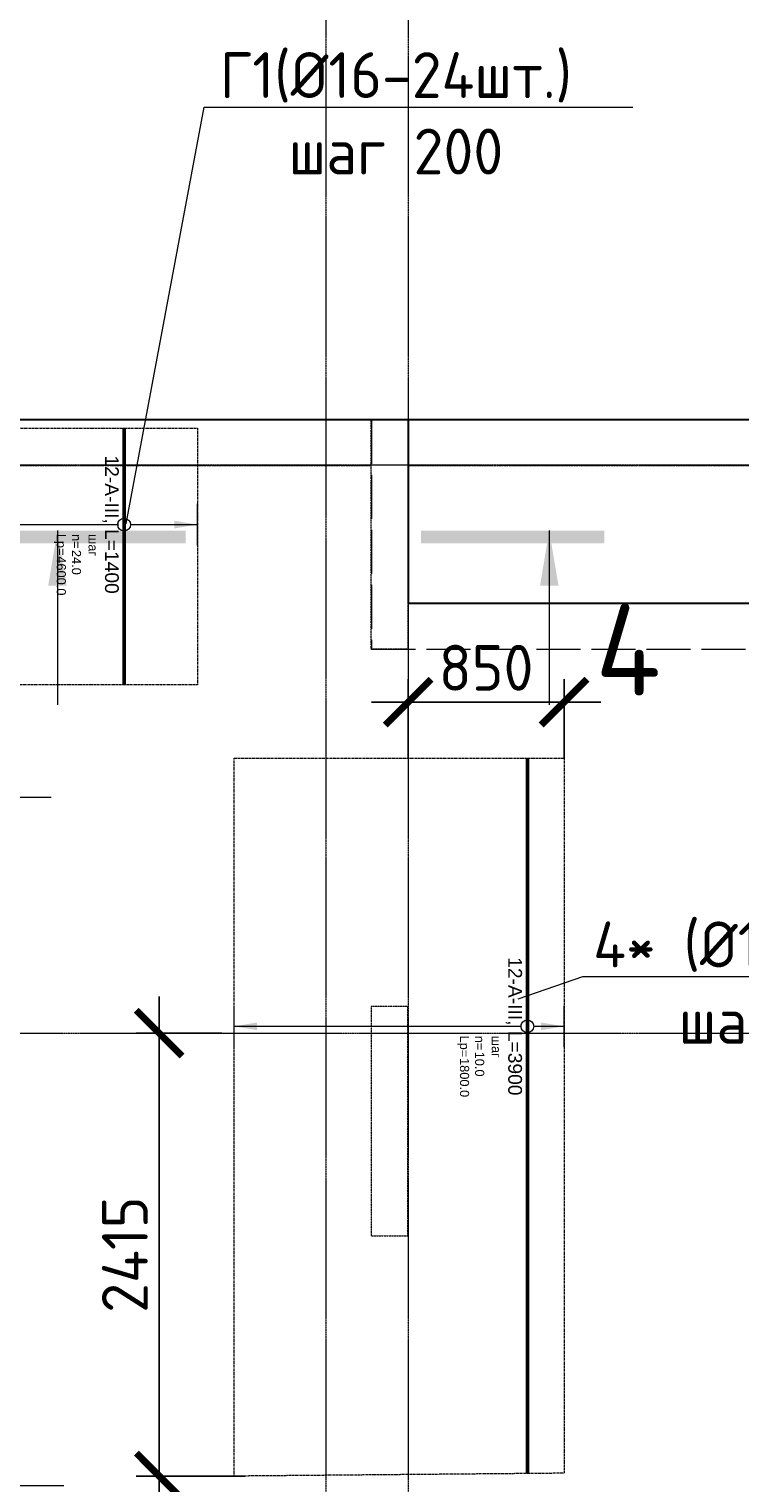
# Model space of a CAD drawing. Header units: millimetres. Extents: x -386473 to 311666, y -59273 to 291770.
# Tile 96 of 132: x 113388 to 117267, y 25663 to 33593. Entities that reach past the tile are written whole.
import ezdxf
from ezdxf import colors
from ezdxf.entities.mleader import LeaderData, LeaderLine
from ezdxf.enums import TextEntityAlignment as Align
from ezdxf.math import Vec2, Vec3

# ---------------------------------------------------------------- set-up
doc = ezdxf.new("R2010")
doc.units = ezdxf.units.MM
doc.set_wipeout_variables(frame=1)
for name, pattern in [('01 Штриховая _4 мм_', [6, 3.5, -2.5]), ('______5', [1100, 800, -100, 100, -100]), ('ACAD_ISO02W100', [15, 12, -3]), ('DASHED', [7, 5, -2, 0]), ('GOST2.303 4', [7, 5, -2, 0]), ('осевая', [50.8, 31.75, -6.35, 6.35, -6.35])]:
    doc.linetypes.add(name, pattern=pattern)
for name, color, linetype, lineweight in [('АрмСтер', 2, 'Continuous', 50), ('контур распр. стерхней', 2, 'GOST2.303 4', 20), ('Оси', 40, '______5', 18), ('Перекрытие ж_бетон', 1, 'Continuous', 30), ('подоснова', 151, 'Continuous', 5), ('РАЗМЕРЫ', 1, 'Continuous', 9), ('Узлы', 7, 'Continuous', 0)]:
    doc.layers.add(name, color=color, linetype=linetype, lineweight=lineweight)
doc.layers.add('АрмСтер_атрибуты', color=2, linetype='Continuous', lineweight=0, plot=False)
doc.layers.add('Колонна_ бетон', color=7, linetype='Continuous', lineweight=50, true_color=0xb4b496)
doc.styles.add('GOST-2.304_Type-B', font='GOST_Common.ttf')
doc.styles.get("Standard").update_dxf_attribs({"font": 'arial.ttf'})
doc.styles.add('Аннотативный', font='arial.ttf')
doc.dimstyles.new('СПДС', dxfattribs={"dimscale": 100, "dimtxt": 2.5, "dimasz": 2.5, "dimexe": 1.25, "dimexo": 0, "dimtad": 1, "dimdec": 0, "dimtxsty": 'GOST-2.304_Type-B', "dimblk": 'ARCHTICK', "dimcen": 2.5, "dimdle": 2, "dimadec": 0, "dimazin": 2, "dimtfac": 0.75, "dimtdec": 0, "dimtmove": 1, "dimatfit": 3, "dimfxl": 1, "dimtolj": 1, "dimarcsym": 1})

# ---------------------------------------------------------------- blocks, each defined once
blk = doc.blocks.new('оси2')
at = {"layer": 'Оси', "color": 16, "linetype": 'осевая', "lineweight": 0, "ltscale": 0.25, "transparency": 33554687}
for p, q in [((991945.5, 4955.2), (991945.5, -20287.7)), ((992395.5, 4955.2), (992395.5, -20293.6)), ((979200, 1707.1), (1032582.1, 1707.1)), ((979200, -1392.9), (1032582.1, -1392.9))]:
    blk.add_line(p, q, dxfattribs=at)
blk = doc.blocks.new('_None')
blk = doc.blocks.new('*U62')
at = {"layer": 'РАЗМЕРЫ'}
for p, q in [((112.5, 200), (-112.5, 200)), ((112.5, -1600), (-112.5, -1600))]:
    blk.add_line(p, q, dxfattribs=at)
at = {"layer": 'РАЗМЕРЫ', "ltscale": 15}
blk.add_line((0, -1600), (0, 200), dxfattribs=at)
at = {"layer": 'РАЗМЕРЫ'}
for points in [[(0, 200), (20.9, 74.8), (-20.9, 74.8)], [(0, -1600), (20.9, -1474.8), (-20.9, -1474.8)]]:
    blk.add_solid(points, dxfattribs=at)
at = {"layer": 'АрмСтер_атрибуты', "color": 215, "ltscale": 15, "style": 'Аннотативный'}
for s, p in [('шаг', (51.4, -194.2)), ('n=', (51.4, -285.1)), ('Lр=', (50.2, -367.8))]:
    blk.add_text(s, height=50, dxfattribs=at).set_placement(p)
at = {"layer": 'АрмСтер_атрибуты', "style": 'Аннотативный', "flags": 8}
blk.add_attdef('ПОЗ', (110, 29.6), '', height=75, dxfattribs=at)
at = {"layer": 'АрмСтер_атрибуты', "color": 215, "style": 'Аннотативный'}
for tag, p, flags in [('ШАГ', (190.9, -194.2), 10), ('КОЛ', (138, -285.1), 8), ('ШИРИНА', (172.9, -367.8), 8)]:
    blk.add_attdef(tag, p, '', height=50, dxfattribs=dict(at, flags=flags))
at = {"layer": 'АрмСтер_атрибуты', "flags": 9}
for tag, p in [('МАССА', (-1033.5, -1010.5)), ('ОБОЗНАЧЕНИЕ', (-1033.5, -1124.4))]:
    blk.add_attdef(tag, p, '', height=75, dxfattribs=at)
at = {"linetype": 'Continuous', "lineweight": 0}
blk.add_wipeout([(35, 0), (28.3, 20.6), (10.8, 33.3), (-10.8, 33.3), (-28.3, 20.6), (-35, 0), (-28.3, -20.6), (-10.8, -33.3), (10.8, -33.3), (28.3, -20.6)], dxfattribs=at)
at = {"color": 0, "linetype": 'ByBlock', "lineweight": -2, "ltscale": 100}
blk.add_line((-1462.5, 0), (2437.5, 0), dxfattribs=at)
at = {"layer": 'РАЗМЕРЫ'}
blk.add_circle((0, 0), 35, dxfattribs=at)
at = {"layer": 'АрмСтер_атрибуты', "style": 'Аннотативный', "flags": 8}
blk.add_attdef('НАИМЕНОВАНИЕ', text='', height=75, dxfattribs=at).set_placement((0, -29.3), align=Align.TOP_CENTER)
blk = doc.blocks.new('*U253')
at = {"layer": 'РАЗМЕРЫ'}
for p, q in [((112.5, 400), (-112.5, 400)), ((112.5, -4200), (-112.5, -4200))]:
    blk.add_line(p, q, dxfattribs=at)
at = {"layer": 'РАЗМЕРЫ', "ltscale": 15}
blk.add_line((0, -4200), (0, 400), dxfattribs=at)
at = {"layer": 'РАЗМЕРЫ'}
for points in [[(0, 400), (20.9, 274.8), (-20.9, 274.8)], [(0, -4200), (20.9, -4074.8), (-20.9, -4074.8)]]:
    blk.add_solid(points, dxfattribs=at)
at = {"layer": 'АрмСтер_атрибуты', "color": 215, "ltscale": 15, "style": 'Аннотативный'}
for s, p in [('шаг', (51.4, -194.2)), ('n=', (51.4, -285.1)), ('Lр=', (50.2, -367.8))]:
    blk.add_text(s, height=50, dxfattribs=at).set_placement(p)
at = {"layer": 'АрмСтер_атрибуты', "style": 'Аннотативный', "flags": 8}
blk.add_attdef('ПОЗ', (110, 29.6), '', height=75, dxfattribs=at)
at = {"layer": 'АрмСтер_атрибуты', "color": 215, "style": 'Аннотативный'}
for tag, p, flags in [('ШАГ', (190.9, -194.2), 10), ('КОЛ', (138, -285.1), 8), ('ШИРИНА', (172.9, -367.8), 8)]:
    blk.add_attdef(tag, p, '', height=50, dxfattribs=dict(at, flags=flags))
at = {"layer": 'АрмСтер_атрибуты', "flags": 9}
for tag, p in [('МАССА', (-97, -610.5)), ('ОБОЗНАЧЕНИЕ', (-97, -724.4))]:
    blk.add_attdef(tag, p, '', height=75, dxfattribs=at)
at = {"linetype": 'Continuous', "lineweight": 0}
blk.add_wipeout([(35, 0), (28.3, 20.6), (10.8, 33.3), (-10.8, 33.3), (-28.3, 20.6), (-35, 0), (-28.3, -20.6), (-10.8, -33.3), (10.8, -33.3), (28.3, -20.6)], dxfattribs=at)
at = {"color": 0, "linetype": 'ByBlock', "lineweight": -2, "ltscale": 100}
blk.add_line((-526, 0), (874, 0), dxfattribs=at)
at = {"layer": 'РАЗМЕРЫ'}
blk.add_circle((0, 0), 35, dxfattribs=at)
at = {"layer": 'АрмСтер_атрибуты', "style": 'Аннотативный', "flags": 8}
blk.add_attdef('НАИМЕНОВАНИЕ', text='', height=75, dxfattribs=at).set_placement((0, -29.3), align=Align.TOP_CENTER)
blk = doc.blocks.new('_ArchTick')
at = {"color": 0, "linetype": 'ByBlock', "const_width": 0.15}
blk.add_lwpolyline([(-0.5, -0.5), (0.5, 0.5)], dxfattribs=at)
blk = doc.blocks.new('*D270')
at = {"layer": 'DEFPOINTS', "color": 0, "transparency": 16777216}
for p in [(114439.7, 28116.3), (114098.6, 25701), (114565.9, 25701)]:
    blk.add_point(p, dxfattribs=at)
at = {"layer": 'РАЗМЕРЫ', "color": 0, "lineweight": -2, "transparency": 16777216}
for p, q in [((114098.6, 28316.3), (114098.6, 25501)), ((114439.7, 28116.3), (113973.6, 28116.3)), ((114565.9, 25701), (113973.6, 25701))]:
    blk.add_line(p, q, dxfattribs=at)
at = {"layer": 'РАЗМЕРЫ', "color": 0, "lineweight": -2, "transparency": 16777216, "xscale": 250, "yscale": 250, "zscale": 250}
for p, rotation in [((114098.6, 28116.3), 90), ((114098.6, 25701), 270)]:
    blk.add_blockref('_ArchTick', p, dxfattribs=dict(at, rotation=rotation))
at = {"layer": 'РАЗМЕРЫ', "color": 0, "lineweight": 0, "transparency": 16777216, "insert": (113911.1, 26908.6), "char_height": 250, "attachment_point": 5, "rotation": 90, "style": 'GOST-2.304_Type-B'}
blk.add_mtext('\\A1;2415', dxfattribs=at)
blk = doc.blocks.new('стены подвала')
at = {"layer": 'Колонна_ бетон', "color": 252, "linetype": 'DASHED', "lineweight": 0, "ltscale": 0.3, "true_color": 0x939598, "transparency": 33554687}
for p, q in [((-150847.4, -10025.4, 160), (-198397.4, -10025.4, 160)), ((-189347.4, -11275.4, 160), (-189347.4, -10025.4, 160)), ((-189347.4, -10025.4, 160), (-189347.4, -10025.4, 160)), ((-189347.4, -10275.4, 160), (-197897.4, -10275.4, 160)), ((-189347.4, -10275.4, 160), (-189347.4, -10275.4, 160)), ((-184747.4, -10275.4, 160), (-189147.4, -10275.4, 160)), ((-189147.4, -10275.4, 160), (-189147.4, -11275.4, 160)), ((-189147.4, -10275.4, 160), (-189147.4, -10275.4, 160)), ((-189147.4, -11275.4, 160), (-189347.4, -11275.4, 160)), ((-189347.4, -11275.4, 160), (-189347.4, -11275.4, 160)), ((-189147.4, -11275.4, 160), (-189147.4, -11275.4, 160)), ((-189147.4, -13225.4, 160), (-189347.4, -13225.4, 160)), ((-189347.4, -13225.4, 160), (-189347.4, -13225.4, 160)), ((-189347.4, -13225.4, 160), (-189347.4, -14475.4, 160)), ((-189147.4, -13225.4, 160), (-189147.4, -13225.4, 160)), ((-189147.4, -14475.4, 160), (-189147.4, -13225.4, 160)), ((-189347.4, -14475.4, 160), (-189147.4, -14475.4, 160)), ((-189347.4, -14475.4, 160), (-189347.4, -14475.4, 160)), ((-189147.4, -14475.4, 160), (-189147.4, -14475.4, 160))]:
    blk.add_line(p, q, dxfattribs=at)
blk = doc.blocks.new('*D394')
at = {"layer": 'DEFPOINTS', "color": 0, "transparency": 16777216}
for p in [(116307.1, 29922), (115456.9, 29616.3), (116307.1, 29616.3)]:
    blk.add_point(p, dxfattribs=at)
at = {"layer": 'РАЗМЕРЫ', "color": 0, "lineweight": -2, "transparency": 16777216}
for p, q in [((115456.9, 29616.3), (115456.9, 30047)), ((116307.1, 29616.3), (116307.1, 30047)), ((115256.9, 29922), (116507.1, 29922))]:
    blk.add_line(p, q, dxfattribs=at)
at = {"layer": 'РАЗМЕРЫ', "color": 0, "lineweight": -2, "transparency": 16777216, "xscale": 250, "yscale": 250, "zscale": 250, "rotation": 180}
blk.add_blockref('_ArchTick', (115456.9, 29922), dxfattribs=at)
at = {"layer": 'РАЗМЕРЫ', "color": 0, "lineweight": -2, "transparency": 16777216, "xscale": 250, "yscale": 250, "zscale": 250}
blk.add_blockref('_ArchTick', (116307.1, 29922), dxfattribs=at)
at = {"layer": 'РАЗМЕРЫ', "color": 0, "lineweight": 0, "transparency": 16777216, "insert": (115882, 30109.5), "char_height": 250, "attachment_point": 5, "style": 'GOST-2.304_Type-B'}
blk.add_mtext('\\A1;850', dxfattribs=at)

msp = doc.modelspace()

# ---------------------------------------------------------------- linework, layer by layer
at = {"layer": 'контур распр. стерхней', "linetype": '01 Штриховая _4 мм_'}
for points in [[(109707.1, 30016.3), (109707.1, 31416.3), (114307.1, 31416.3), (114307.1, 30016.3)], [(114507.1, 25700.5), (114507.1, 29616.3), (116307.1, 29616.3), (116307.1, 25716.3)]]:
    msp.add_lwpolyline(points, close=True, dxfattribs=at)
at = {"layer": 'Перекрытие ж_бетон'}
for points in [[(106457.1, 14561.5), (110557.1, 14561.4), (110557.1, 14311.5), (147357.1, 14311.5), (147357.1, 14561.5), (153757.1, 14561.5), (153757.1, 31461.5), (106207.2, 31461.5), (106207.2, 17461.5), (106457.1, 17461.5), (106457.1, 14561.5)], [(115457.2, 31461.5), (115457.2, 30461.5), (119857.2, 30461.5), (119857.2, 31461.5)]]:
    msp.add_lwpolyline(points, dxfattribs=at)
at = {"layer": 'Перекрытие ж_бетон', "color": 252, "linetype": 'ACAD_ISO02W100', "lineweight": 0, "ltscale": 20, "true_color": 0x939598}
msp.add_lwpolyline([(115257.2, 31461.5), (115257.2, 30211.5), (120057.2, 30211.5), (120057.2, 31461.5)], dxfattribs=at)
at = {"layer": 'Узлы', "color": 1, "linetype": 'Continuous', "lineweight": 0}
msp.add_line((116226.6, 30857.5, 3100), (116226.6, 29907.5, 3100), dxfattribs=at)
at = {"layer": 'Узлы', "color": 1, "linetype": 'Continuous', "lineweight": 0, "const_width": 70, "elevation": 3100}
msp.add_lwpolyline([(116526.6, 30822.5), (115526.6, 30822.5)], dxfattribs=at)
at = {"layer": 'Узлы', "color": 1, "linetype": 'Continuous', "lineweight": 0}
msp.add_solid([(116226.6, 30857.5, 3100), (116276.9, 30557.1, 3100), (116176.4, 30557.1, 3100)], dxfattribs=at)

# ---------------------------------------------------------------- block references
at = {"layer": 'подоснова', "color": 2, "ltscale": 0.3}
msp.add_blockref('оси2', (-876938.7, 29509.2), dxfattribs=at)

# ---------------------------------------------------------------- texts
at = {"layer": 'Узлы', "color": 1, "linetype": 'Continuous', "lineweight": 0, "insert": (116656.6, 30207.5, 3100), "char_height": 500, "attachment_point": 5, "style": 'GOST-2.304_Type-B'}
msp.add_mtext_dynamic_manual_height_columns('4', width=723.88, gutter_width=25, heights=[0], dxfattribs=at)

# ---------------------------------------------------------------- leaders
at = {"layer": 'подоснова', "color": 3, "ltscale": 0.3}
ml = msp.add_multileader_mtext('Standard', dxfattribs=at)
ml.set_content('2* (%%C10-23шт.)\\Pшаг 100', color=3, style='GOST-2.304_Type-B')
ml.set_leader_properties(color=256, linetype='ByLayer', lineweight=15)
ml.set_arrow_properties(name='NONE')
ml.build(insert=Vec2(0, 0))
ml.multileader.update_dxf_attribs({"text_left_attachment_type": 6, "text_right_attachment_type": 6, "dogleg_length": 0.1, "arrow_head_size": 18})
ctx = ml.context
ctx.base_point, ctx.char_height, ctx.arrow_head_size, ctx.landing_gap_size, ctx.plane_origin = Vec3(111125.1, 29403.3), 250, 18, 20, Vec3(102666.5, 29842.9)
ctx.left_attachment, ctx.right_attachment, ctx.text_align_type = 6, 6, 1
notes = []
notes.append((ctx, [(0, (1, 1, 0), (111125, 29403.3), (1, 0), 0.1, [(0, [(111307.1, 26988.8)], 0, [])])]))
ctx.mtext.insert, ctx.mtext.alignment, ctx.mtext.flow_direction = Vec3(112223.5, 29703.3), 2, 5
ml = msp.add_multileader_mtext('Standard', dxfattribs=at)
ml.set_content('3* (%%C10-25шт.)\\Pшаг 100', color=3, style='GOST-2.304_Type-B')
ml.set_leader_properties(color=256, linetype='ByLayer', lineweight=15)
ml.set_arrow_properties(name='NONE')
ml.build(insert=Vec2(0, 0))
ml.multileader.update_dxf_attribs({"text_left_attachment_type": 6, "text_right_attachment_type": 6, "dogleg_length": 0.1, "arrow_head_size": 18})
ctx = ml.context
ctx.base_point, ctx.char_height, ctx.arrow_head_size, ctx.landing_gap_size, ctx.plane_origin = Vec3(111195.7, 25649.2), 250, 18, 20, Vec3(103066.5, 26470.4)
ctx.left_attachment, ctx.right_attachment, ctx.text_align_type = 6, 6, 1
notes.append((ctx, [(0, (1, 1, 0), (111195.6, 25649.2), (1, 0), 0.1, [(0, [(111707.1, 23616.3)], 0, [])])]))
ctx.mtext.insert, ctx.mtext.alignment, ctx.mtext.flow_direction = Vec3(112294.1, 25949.2), 2, 5
for ctx, leaders in notes:
    for number, flags, end, landing, length, lines in leaders:
        leader = LeaderData()
        leader.index, (leader.has_last_leader_line, leader.has_dogleg_vector, leader.attachment_direction) = number, flags
        leader.last_leader_point, leader.dogleg_vector, leader.dogleg_length = Vec3(end), Vec3(landing), length
        for number, points, colour, breaks in lines:
            line = LeaderLine()
            line.index, line.vertices, line.color, line.breaks = number, Vec3.list(points), colors.encode_raw_color(colour), breaks
            leader.lines.append(line)
        ctx.leaders.append(leader)

# ---------------------------------------------------------------- next in the draw order: block references
at = {"layer": 'АрмСтер', "ltscale": 15}
ref = msp.add_blockref('*U253', (113907.1, 30890.3), dxfattribs=dict(at, rotation=270))
ref.add_attrib('НАИМЕНОВАНИЕ', '12-A-III, L=1400', dxfattribs={"layer": 'АрмСтер_атрибуты', "height": 75, "rotation": 270, "style": 'Аннотативный', "flags": 8}).set_placement((113877.8, 30890.3), align=Align.TOP_CENTER)
ref.add_attrib('КОЛ', '24.0', (113622, 30752.2), dxfattribs={"layer": 'АрмСтер_атрибуты', "color": 215, "height": 50, "rotation": 270, "style": 'Аннотативный', "flags": 8})
ref.add_attrib('ШИРИНА', '4600.0', (113539.3, 30717.4), dxfattribs={"layer": 'АрмСтер_атрибуты', "color": 215, "height": 50, "rotation": 270, "style": 'Аннотативный', "flags": 8})
ref = msp.add_blockref('*U62', (116107.1, 28153.8), dxfattribs=dict(at, rotation=270))
ref.add_attrib('НАИМЕНОВАНИЕ', '12-A-III, L=3900', dxfattribs={"layer": 'АрмСтер_атрибуты', "height": 75, "rotation": 270, "style": 'Аннотативный', "flags": 8}).set_placement((116077.8, 28153.8), align=Align.TOP_CENTER)
ref.add_attrib('КОЛ', '10.0', (115822, 28015.7), dxfattribs={"layer": 'АрмСтер_атрибуты', "color": 215, "height": 50, "rotation": 270, "style": 'Аннотативный', "flags": 8})
ref.add_attrib('ШИРИНА', '1800.0', (115739.3, 27980.9), dxfattribs={"layer": 'АрмСтер_атрибуты', "color": 215, "height": 50, "rotation": 270, "style": 'Аннотативный', "flags": 8})

# ---------------------------------------------------------------- next in the draw order: linework, layer by layer
at = {"layer": 'Узлы', "color": 1, "linetype": 'Continuous', "lineweight": 0}
msp.add_line((113543.2, 30857.5, 3100), (113543.2, 29907.5, 3100), dxfattribs=at)
at = {"layer": 'Узлы', "color": 1, "linetype": 'Continuous', "lineweight": 0, "const_width": 70, "elevation": 3100}
msp.add_lwpolyline([(113243.2, 30822.5), (114243.2, 30822.5)], dxfattribs=at)
at = {"layer": 'Узлы', "color": 1, "linetype": 'Continuous', "lineweight": 0}
msp.add_solid([(113543.2, 30857.5, 3100), (113593.4, 30557.1, 3100), (113492.9, 30557.1, 3100)], dxfattribs=at)

# ---------------------------------------------------------------- next in the draw order: block references
at = {"layer": 'РАЗМЕРЫ'}
msp.add_blockref('стены подвала', (304601.5, 41486.8), dxfattribs=at)

# ---------------------------------------------------------------- next in the draw order: dimensions: what is measured, and where the dimension line sits
at = {"layer": 'РАЗМЕРЫ', "color": 1, "lineweight": 0}
dim = msp.add_linear_dim(base=(116307.1, 29922), p1=(115456.9, 29616.3), p2=(116307.1, 29616.3), dimstyle='СПДС', dxfattribs=at)
dim.commit()
dim.dimension.update_dxf_attribs({"geometry": '*D394', "text_midpoint": (115882, 30109.5)})
dim = msp.add_linear_dim(base=(114098.6, 25701), p1=(114439.7, 28116.3), p2=(114565.9, 25701), angle=90, dimstyle='СПДС', dxfattribs=at)
dim.commit()
dim.dimension.update_dxf_attribs({"geometry": '*D270', "text_midpoint": (113911.1, 26908.6)})

# ---------------------------------------------------------------- next in the draw order: leaders
at = {"layer": 'подоснова', "color": 2, "ltscale": 0.3}
ml = msp.add_multileader_mtext('Standard', dxfattribs=at)
ml.set_content('Г1(%%C16-24шт.)\\Pшаг 200', color=2, style='GOST-2.304_Type-B')
ml.set_leader_properties(color=256, linetype='ByLayer', lineweight=15)
ml.set_arrow_properties(name='NONE')
ml.build(insert=Vec2(0, 0))
ml.multileader.update_dxf_attribs({"text_left_attachment_type": 6, "text_right_attachment_type": 6, "dogleg_length": 0.1, "arrow_head_size": 18})
ctx = ml.context
ctx.base_point, ctx.char_height, ctx.arrow_head_size, ctx.landing_gap_size, ctx.plane_origin = Vec3(114344.8, 33167), 250, 18, 20, Vec3(105276.8, 33747.8)
ctx.left_attachment, ctx.right_attachment, ctx.text_align_type = 6, 6, 1
notes = []
notes.append((ctx, [(0, (1, 1, 0), (114344.7, 33167), (1, 0), 0.1, [(0, [(113917.4, 30893.6)], 0, [])])]))
ctx.mtext.insert, ctx.mtext.alignment, ctx.mtext.flow_direction = Vec3(115389.8, 33467), 2, 5
at = {"layer": 'подоснова', "color": 3, "ltscale": 0.3}
ml = msp.add_multileader_mtext('Standard', dxfattribs=at)
ml.set_content('4* (%%C10-19шт.)\\Pшаг 100', color=3, style='GOST-2.304_Type-B')
ml.set_leader_properties(color=256, linetype='ByLayer', lineweight=15)
ml.set_arrow_properties(name='NONE')
ml.build(insert=Vec2(0, 0))
ml.multileader.update_dxf_attribs({"text_left_attachment_type": 6, "text_right_attachment_type": 6, "dogleg_length": 0.1, "arrow_head_size": 18})
ctx = ml.context
ctx.base_point, ctx.char_height, ctx.arrow_head_size, ctx.landing_gap_size, ctx.plane_origin = Vec3(116410.6, 28425.4), 250, 18, 20, Vec3(107416.1, 31157.9)
ctx.left_attachment, ctx.right_attachment, ctx.text_align_type = 6, 6, 1
notes.append((ctx, [(0, (1, 1, 0), (116410.5, 28425.4), (1, 0), 0.1, [(0, [(116056.7, 28303.8)], 0, [])])]))
ctx.mtext.insert, ctx.mtext.alignment, ctx.mtext.flow_direction = Vec3(117496.6, 28725.4), 2, 5
for ctx, leaders in notes:
    for number, flags, end, landing, length, lines in leaders:
        leader = LeaderData()
        leader.index, (leader.has_last_leader_line, leader.has_dogleg_vector, leader.attachment_direction) = number, flags
        leader.last_leader_point, leader.dogleg_vector, leader.dogleg_length = Vec3(end), Vec3(landing), length
        for number, points, colour, breaks in lines:
            line = LeaderLine()
            line.index, line.vertices, line.color, line.breaks = number, Vec3.list(points), colors.encode_raw_color(colour), breaks
            leader.lines.append(line)
        ctx.leaders.append(leader)

doc.saveas('drawing.dxf')
